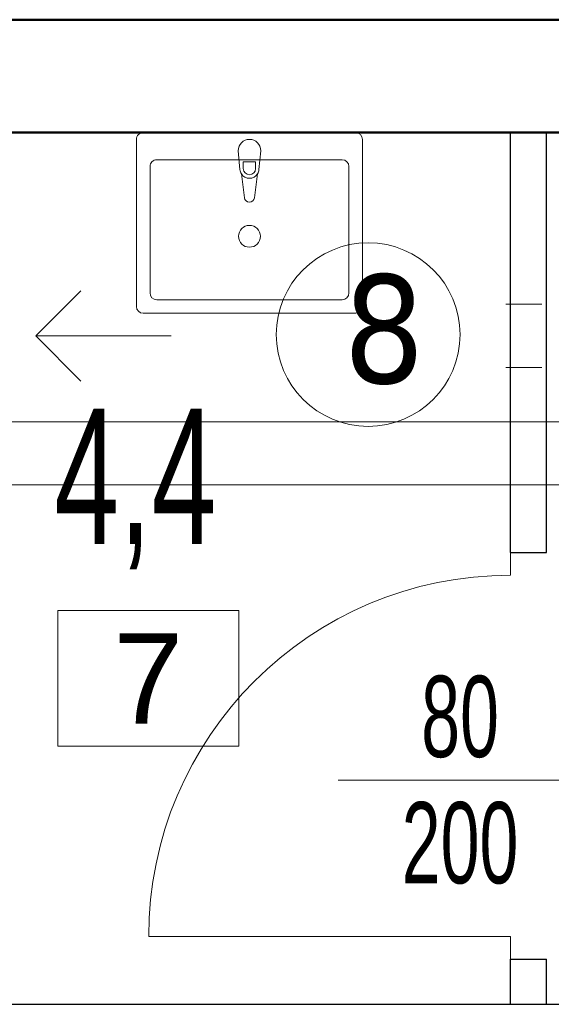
# Model space of a CAD drawing. Header units: millimetres. Extents: x 72202 to 304796, y 21658 to 519946.
# Tile 75 of 95: x 195824 to 195941, y 231814 to 232032. Entities that reach past the tile are written whole.
import ezdxf
from ezdxf.lldxf.tags import DXFTag

# ---------------------------------------------------------------- set-up
doc = ezdxf.new("R2010")
doc.units = ezdxf.units.MM
for name, color, linetype, lineweight in [('DRZWI I OKNA OPISY', 30, 'Continuous', 9), ('linia - gruba - projektowana', 170, 'Continuous', 50), ('LINIA CIENKA', 7, 'Continuous', 13), ('LINIA GRUBA', 7, 'Continuous', 30), ('OPISY', 251, 'Continuous', 9), ('WOD-KAN', 170, 'Continuous', 9), ('wymiary', 1, 'Continuous', 15)]:
    doc.layers.add(name, color=color, linetype=linetype, lineweight=lineweight)
doc.layers.add('LINIA-NIE DRUKOWAĆ', color=3, linetype='Continuous', lineweight=20, plot=False)
doc.styles.add('GENERATED_STYLE_2', font='txt')
doc.styles.add('simplex', font='arial.ttf')
doc.styles.get("Standard").update_dxf_attribs({"font": 'ARIALN.TTF', "width": 0.75})
tags = doc.linetypes.add('DASH', pattern=[15, 10, -5]).pattern_tags.tags
tags[6:7] = [DXFTag(74, 4), DXFTag(75, 0), DXFTag(340, '0'), DXFTag(46, 0.0), DXFTag(50, 0.0), DXFTag(44, 0.0), DXFTag(45, 0.0)]
tags[4:5] = [DXFTag(74, 4), DXFTag(75, 0), DXFTag(340, '0'), DXFTag(46, 0.0), DXFTag(50, 0.0), DXFTag(44, 0.0), DXFTag(45, 0.0)]

# ---------------------------------------------------------------- blocks, each defined once
blk = doc.blocks.new('UM')
at = {"layer": 'WOD-KAN', "linetype": 'Continuous', "lineweight": 13}
for p, q in [((18.5, 40), (-28.5, 40)), ((-30, 38.5), (-30, 1.5)), ((20, 1.5), (20, 38.5)), ((-27, 35.5), (-27, 7.5)), ((15.5, 37), (-25.5, 37)), ((17, 7.5), (17, 35.5)), ((-6.77, 9.15), (-6.11, 14.44)), ((-3.89, 14.44), (-3.23, 9.15)), ((-7.5, 4), (-7.1, 8.2)), ((-6.36, 7.98), (-6.36, 6.49)), ((-3.64, 6.49), (-3.64, 7.98)), ((-2.9, 8.2), (-2.5, 4)), ((-25.5, 6), (15.5, 6)), ((-6.36, 6.49), (-3.64, 6.49)), ((-28.5, 0), (18.5, 0))]:
    blk.add_line(p, q, dxfattribs=at)
blk.add_circle((-5, 22.96), 2.41, dxfattribs=at)
for centre, radius, start, end in [((-28.5, 38.5), 1.5, 90, 180), ((18.5, 38.5), 1.5, 0, 90), ((-25.5, 35.5), 1.5, 90, 180), ((15.5, 35.5), 1.5, 0, 90), ((-5, 14.3), 1.12, 7.1389, 172.8611), ((-5, 8.01), 2.11, 147.229, 174.8304), ((-5, 8.01), 2.11, 32.771, 147.229), ((-5, 7.98), 1.36, 0, 180), ((-5, 8.01), 2.11, 5.1696, 32.771), ((-25.5, 7.5), 1.5, 180, 270), ((15.5, 7.5), 1.5, 270, 0), ((-5, 4), 2.5, 180, 0), ((-28.5, 1.5), 1.5, 180, 270), ((18.5, 1.5), 1.5, 270, 0)]:
    blk.add_arc(centre, radius, start, end, dxfattribs=at)

msp = doc.modelspace()

# ---------------------------------------------------------------- linework, layer by layer
at = {"layer": 'DRZWI I OKNA OPISY'}
msp.add_line((195894.229, 231863.514), (195952.657, 231863.514), dxfattribs=at)
at = {"layer": 'linia - gruba - projektowana'}
for p, q in [((195793.292, 232031.874), (196118.292, 232031.874)), ((195818.292, 232006.874), (196118.292, 232006.874))]:
    msp.add_line(p, q, dxfattribs=at)
at = {"layer": 'LINIA CIENKA'}
for p, q in [((195837.292, 231971.874), (195827.292, 231961.874)), ((195939.292, 231968.874), (195931.292, 231968.874)), ((195827.292, 231961.874), (195857.292, 231961.874)), ((195837.292, 231951.874), (195827.292, 231961.874)), ((195939.292, 231954.874), (195931.292, 231954.874)), ((195932.292, 231913.874), (195932.292, 231908.874)), ((195932.292, 231828.874), (195852.292, 231828.874)), ((195932.292, 231823.874), (195932.292, 231828.874))]:
    msp.add_line(p, q, dxfattribs=at)
at = {"layer": 'LINIA CIENKA', "linetype": 'DASH'}
for p, q in [((196061.292, 231942.874), (195791.292, 231942.874)), ((196061.292, 231942.874), (195791.292, 231942.874)), ((196061.292, 231928.874), (195791.292, 231928.874))]:
    msp.add_line(p, q, dxfattribs=at)
at = {"layer": 'LINIA CIENKA'}
msp.add_arc((195932.292, 231828.874), 80, 90, 180, dxfattribs=at)
at = {"layer": 'LINIA GRUBA'}
for p, q in [((195932.292, 231913.874), (195932.292, 232006.874)), ((195940.292, 231913.874), (195940.292, 232006.874)), ((195932.292, 231913.874), (195940.292, 231913.874)), ((195932.292, 231813.874), (195932.292, 231823.874)), ((195932.292, 231823.874), (195940.292, 231823.874)), ((195940.292, 231813.874), (195940.292, 231823.874)), ((195791.292, 231813.874), (196048.292, 231813.874))]:
    msp.add_line(p, q, dxfattribs=at)
at = {"layer": 'LINIA-NIE DRUKOWAĆ'}
msp.add_lwpolyline([(196048.292, 232006.874), (196048.292, 231813.874), (195940.292, 231813.874), (195940.292, 231823.874), (195932.292, 231823.874), (195932.292, 231813.874), (195818.292, 231813.874), (195818.292, 232006.874), (195932.292, 232006.874), (195932.292, 231913.874), (195940.292, 231913.874), (195940.292, 232006.874), (196048.292, 232006.874)], dxfattribs=at)
at = {"layer": 'OPISY'}
msp.add_lwpolyline([(195832.221, 231901.03), (195832.221, 231871.03), (195872.221, 231871.03), (195872.221, 231901.03)], close=True, dxfattribs=at)
at = {"layer": 'wymiary'}
msp.add_circle((195900.839, 231962.151), 20.326, dxfattribs=at)

# ---------------------------------------------------------------- block references
at = {"layer": 'WOD-KAN', "rotation": 180}
msp.add_blockref('UM', (195869.58, 232006.874), dxfattribs=at)

# ---------------------------------------------------------------- texts
at = {"layer": 'DRZWI I OKNA OPISY', "char_height": 18, "width": 130, "attachment_point": 5, "rotation": 0}
for s, insert in [('80', (195921.168, 231877.491)), ('200', (195921.168, 231849.529))]:
    msp.add_mtext(s, dxfattribs=dict(at, insert=insert))
at = {"layer": 'LINIA-NIE DRUKOWAĆ', "insert": (195831.406, 231945.781), "char_height": 30, "width": 125.07, "attachment_point": 1}
msp.add_mtext('4,4', dxfattribs=at)
at = {"layer": 'OPISY', "insert": (195852.221, 231886.03), "char_height": 20, "width": 40, "attachment_point": 5, "style": 'simplex'}
msp.add_mtext('7', dxfattribs=at)
at = {"layer": 'wymiary', "insert": (195886.337, 231975.446), "char_height": 24, "attachment_point": 1, "style": 'GENERATED_STYLE_2'}
msp.add_mtext('{\\fTahoma|b0|i0|c238|p32; 8}', dxfattribs=at)

doc.saveas('drawing.dxf')
